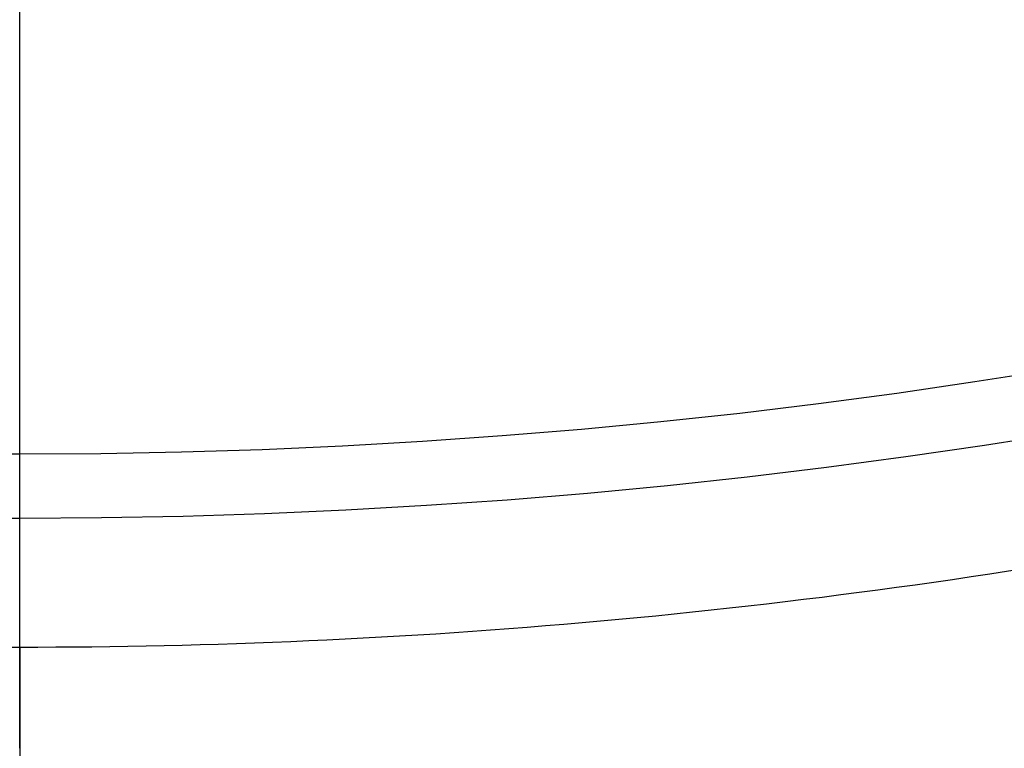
# Model space of a CAD drawing. Header units: millimetres. Extents: x 413 to 1023, y 560 to 1170.
# Tile 172 of 256: x 718 to 758, y 595 to 625. Entities that reach past the tile are written whole.
import ezdxf

# ---------------------------------------------------------------- set-up
doc = ezdxf.new("R2010")
doc.units = ezdxf.units.MM
doc.layers.add('Flora Ø60_Tall$Københanver Ø60 Tall', color=7, linetype='Continuous')

msp = doc.modelspace()

# ---------------------------------------------------------------- linework, layer by layer
at = {"layer": 'Flora Ø60_Tall$Københanver Ø60 Tall', "extrusion": (0, 0, -1)}
for centre, radius in [((-717.829, 865.068, -658.5), 305), ((-717.829, 865.068, -637), 286.315), ((-717.829, 865.068, -625), 286.315), ((-717.829, 865.068, -680), 283.5), ((-717.829, 865.068, -677.992), 260.583), ((-717.829, 865.068, -672.975), 257.943)]:
    msp.add_circle(centre, radius, dxfattribs=at)
at = {"layer": 'Flora Ø60_Tall$Københanver Ø60 Tall'}
for points, weights, knots in [([(451.946, 865.068, 680), (451.946, 1130.952, 680), (717.829, 1130.952, 680), (983.713, 1130.952, 680), (983.713, 865.068, 680), (983.713, 599.185, 680), (717.829, 599.185, 680), (451.946, 599.185, 680), (451.946, 865.068, 680)], [1, 0.707106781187, 1, 0.707106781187, 1, 0.707106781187, 1, 0.707106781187, 1], [0, 0, 0, 417.648743, 417.648743, 835.297486, 835.297486, 1252.94623, 1252.94623, 1670.594973, 1670.594973, 1670.594973]), ([(717.829, 599.185, 680), (717.829, 590.376, 680), (717.829, 581.568, 680), (717.829, 560.068, 680), (717.829, 560.068, 658.5), (717.829, 560.068, 637), (717.829, 578.753, 637)], [1, 1, 1, 0.707106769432, 1, 0.707106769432, 1], [265.883586, 265.883586, 265.883586, 283.500014, 283.500014, 317.272135, 317.272135, 351.044257, 351.044257, 351.044257])]:
    msp.add_rational_spline(points, weights, degree=2, knots=knots, dxfattribs=at)
msp.add_open_spline([(717.829, 595.024, 566.395), (717.829, 664.568)], degree=1, dxfattribs=at)

doc.saveas('drawing.dxf')
